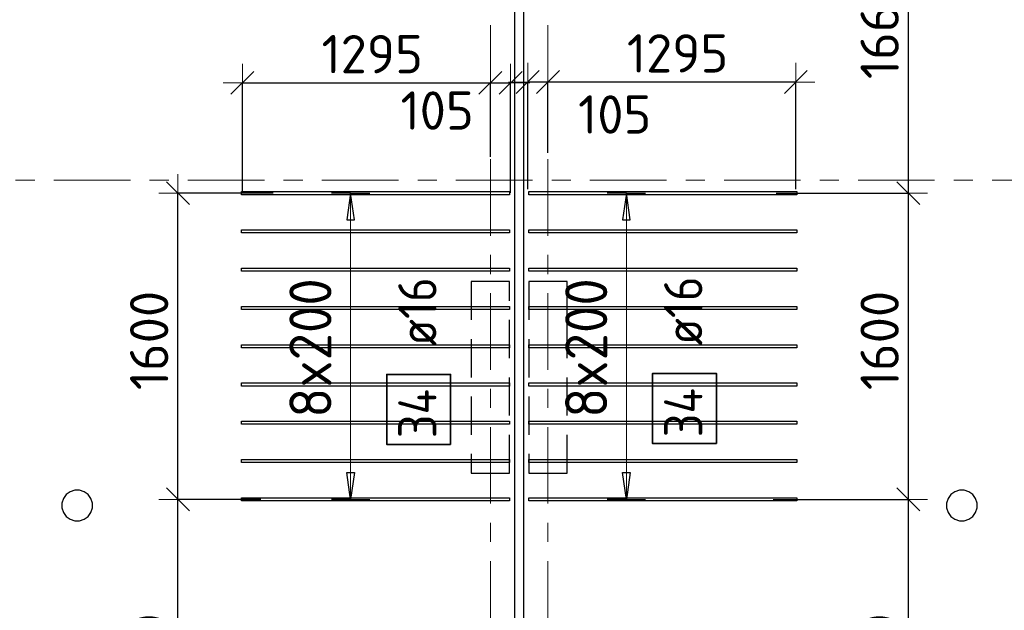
# Model space of a CAD drawing. Header units: metres. Extents: x -38 to 97, y -15 to 21.
# Tile 26 of 82: x 30.09 to 35.23, y 5.15 to 8.24. Entities that reach past the tile are written whole.
import ezdxf

# ---------------------------------------------------------------- set-up
doc = ezdxf.new("R2010")
doc.units = ezdxf.units.M
doc.header["$PDMODE"] = 65
for name, pattern in [('______11', [0.5, 0.4, -0.05, 0, -0.05]), ('______2', [0.27, 0.2, -0.07]), ('______5', [1.1, 0.8, -0.1, 0.1, -0.1])]:
    doc.linetypes.add(name, pattern=pattern)
for name, color, linetype, lineweight in [('XR$2$Осевая линия (1)', 7, '______5', 13), ('XR$3$Перекрытие (1)', 7, 'Continuous', 35), ('XR$3$Размерная линия (1)', 7, 'Continuous', 13)]:
    doc.layers.add(name, color=color, linetype=linetype, lineweight=lineweight)
doc.layers.add('XR$3$Арм.стержн.Доп. Арм верхн.зоны Х', color=7, linetype='Continuous', lineweight=35, true_color=0x8c8cff)
doc.layers.add('XR$5$Стена_ бетон несущ.', color=7, linetype='Continuous', lineweight=70, true_color=0xb4b496)
doc.styles.add('ISOCPEUR', font='txt')
doc.dimstyles.new('DIMSTYLE_3', dxfattribs={"dimtxt": 0.2, "dimasz": 0.2, "dimexe": 0, "dimexo": 0, "dimgap": 0.1, "dimtad": 2, "dimdec": 0, "dimlfac": 1000, "dimrnd": 5, "dimzin": 12, "dimdsep": 46, "dimtxsty": 'ISOCPEUR', "dimblk1": 'ALL_ML_STRICH', "dimblk2": 'ALL_ML_STRICH', "dimsah": 1, "dimcen": 0, "dimclrd": 7, "dimclre": 256, "dimclrt": 7, "dimadec": 0, "dimazin": 0, "dimtfac": 1, "dimtdec": 0, "dimtix": 1, "dimtmove": 2, "dimatfit": 3, "dimfxl": 0, "dimtzin": 0, "dimlwd": 0, "dimlwe": -3, "dimarcsym": 0})
doc.dimstyles.new('DIMSTYLE_6', dxfattribs={"dimtxt": 0.2, "dimasz": 0.2, "dimexe": 0, "dimexo": 0, "dimgap": 0.1, "dimtad": 2, "dimdec": 0, "dimlfac": 1000, "dimrnd": 5, "dimzin": 12, "dimdsep": 46, "dimtxsty": 'ISOCPEUR', "dimblk1": 'ALL_ML_STRICH', "dimblk2": 'ALL_ML_STRICH', "dimsah": 1, "dimcen": 0, "dimclrd": 7, "dimclre": 256, "dimclrt": 7, "dimadec": 0, "dimazin": 0, "dimtfac": 1, "dimtdec": 0, "dimtix": 1, "dimtmove": 2, "dimatfit": 3, "dimfxl": 0, "dimtvp": 1.2, "dimtzin": 0, "dimlwd": 0, "dimlwe": -3, "dimarcsym": 0})
doc.dimstyles.new('DIMSTYLE_7', dxfattribs={"dimtxt": 0.2, "dimasz": 0.2, "dimexe": 0, "dimexo": 0, "dimgap": 0.1, "dimtad": 0, "dimdec": 0, "dimlfac": 1000, "dimrnd": 5, "dimzin": 12, "dimdsep": 46, "dimtxsty": 'ISOCPEUR', "dimblk1": 'ALL_ML_STRICH', "dimblk2": 'ALL_ML_STRICH', "dimsah": 1, "dimcen": 0, "dimclrd": 7, "dimclre": 256, "dimclrt": 7, "dimadec": 0, "dimazin": 0, "dimtfac": 1, "dimtdec": 0, "dimtix": 1, "dimtmove": 2, "dimatfit": 3, "dimfxl": 0, "dimtvp": 1.2, "dimtzin": 0, "dimlwd": 0, "dimlwe": -3, "dimarcsym": 0})

# ---------------------------------------------------------------- blocks, each defined once
blk = doc.blocks.new('ALL_ML_STRICH')
at = {"color": 0, "linetype": 'ByBlock', "lineweight": -2}
for p, q in [((-0.3, -0.3), (0.3, 0.3)), ((0, -0.5), (0, 0.5)), ((-1, 0), (0.5, 0))]:
    blk.add_line(p, q, dxfattribs=at)
blk = doc.blocks.new('*D186')
at = {"layer": 'DEFPOINTS', "color": 7, "linetype": 'Continuous', "lineweight": 13, "transparency": 33554687}
for p in [(31.3707, 5.7325), (30.9177, 3.9508), (31.3249, 3.9508)]:
    blk.add_point(p, dxfattribs=at)
at = {"layer": 'XR$3$Размерная линия (1)', "color": 9, "linetype": 'Continuous', "lineweight": -2, "true_color": 0xc7c7c7, "transparency": 33554687}
for p, q in [((31.3507, 5.7325), (30.9177, 5.7325)), ((31.3049, 3.9508), (30.9177, 3.9508))]:
    blk.add_line(p, q, dxfattribs=at)
at = {"layer": 'XR$3$Размерная линия (1)', "color": 7, "linetype": 'Continuous', "lineweight": -2, "transparency": 33554687}
blk.add_line((30.9177, 3.9508), (30.9177, 5.7325), dxfattribs=at)
at = {"layer": 'XR$3$Размерная линия (1)', "color": 7, "linetype": 'Continuous', "lineweight": 13, "transparency": 33554687, "xscale": 0.2, "yscale": 0.2, "zscale": 0.2}
for p, rotation in [((30.9177, 5.7325), 90), ((30.9177, 3.9508), 270)]:
    blk.add_blockref('ALL_ML_STRICH', p, dxfattribs=dict(at, rotation=rotation))
at = {"layer": 'XR$3$Размерная линия (1)', "color": 7, "linetype": 'Continuous', "lineweight": 13, "transparency": 33554687, "insert": (30.7677, 4.8716), "char_height": 0.2, "width": 0.8, "attachment_point": 5, "rotation": 90, "style": 'ISOCPEUR'}
blk.add_mtext('\\A1;{1780}', dxfattribs=at)
blk = doc.blocks.new('*D187')
at = {"layer": 'DEFPOINTS', "color": 7, "linetype": 'Continuous', "lineweight": 13, "transparency": 33554687}
for p in [(31.4356, 7.3325), (30.9177, 5.7325), (31.3707, 5.7325)]:
    blk.add_point(p, dxfattribs=at)
at = {"layer": 'XR$3$Размерная линия (1)', "color": 9, "linetype": 'Continuous', "lineweight": -2, "true_color": 0xc7c7c7, "transparency": 33554687}
for p, q in [((31.4156, 7.3325), (30.9177, 7.3325)), ((31.3507, 5.7325), (30.9177, 5.7325))]:
    blk.add_line(p, q, dxfattribs=at)
at = {"layer": 'XR$3$Размерная линия (1)', "color": 7, "linetype": 'Continuous', "lineweight": -2, "transparency": 33554687}
blk.add_line((30.9177, 5.7325), (30.9177, 7.3325), dxfattribs=at)
at = {"layer": 'XR$3$Размерная линия (1)', "color": 7, "linetype": 'Continuous', "lineweight": 13, "transparency": 33554687, "xscale": 0.2, "yscale": 0.2, "zscale": 0.2}
for p, rotation in [((30.9177, 7.3325), 90), ((30.9177, 5.7325), 270)]:
    blk.add_blockref('ALL_ML_STRICH', p, dxfattribs=dict(at, rotation=rotation))
at = {"layer": 'XR$3$Размерная линия (1)', "color": 7, "linetype": 'Continuous', "lineweight": 13, "transparency": 33554687, "insert": (30.7677, 6.5625), "char_height": 0.2, "width": 0.8, "attachment_point": 5, "rotation": 90, "style": 'ISOCPEUR'}
blk.add_mtext('\\A1;{1600}', dxfattribs=at)
blk = doc.blocks.new('*D259')
at = {"layer": 'DEFPOINTS', "color": 7, "linetype": 'Continuous', "lineweight": 13, "transparency": 33554687}
for p in [(34.145, 7.9128), (32.85, 7.5228), (34.145, 7.334)]:
    blk.add_point(p, dxfattribs=at)
at = {"layer": 'XR$3$Размерная линия (1)', "color": 9, "linetype": 'Continuous', "lineweight": -2, "true_color": 0xc7c7c7, "transparency": 33554687}
for p, q in [((32.85, 7.5428), (32.85, 7.9128)), ((34.145, 7.354), (34.145, 7.9128))]:
    blk.add_line(p, q, dxfattribs=at)
at = {"layer": 'XR$3$Размерная линия (1)', "color": 7, "linetype": 'Continuous', "lineweight": -2, "transparency": 33554687}
blk.add_line((34.145, 7.9128), (32.85, 7.9128), dxfattribs=at)
at = {"layer": 'XR$3$Размерная линия (1)', "color": 7, "linetype": 'Continuous', "lineweight": 13, "transparency": 33554687, "xscale": 0.2, "yscale": 0.2, "zscale": 0.2}
for p, rotation in [((32.85, 7.9128), 180), ((34.145, 7.9128), 360)]:
    blk.add_blockref('ALL_ML_STRICH', p, dxfattribs=dict(at, rotation=rotation))
at = {"layer": 'XR$3$Размерная линия (1)', "color": 7, "linetype": 'Continuous', "lineweight": 13, "transparency": 33554687, "insert": (33.5275, 8.0628), "char_height": 0.2, "width": 0.8, "attachment_point": 5, "style": 'ISOCPEUR'}
blk.add_mtext('\\A1;{1295}', dxfattribs=at)
blk = doc.blocks.new('*D260')
at = {"layer": 'DEFPOINTS', "color": 7, "linetype": 'Continuous', "lineweight": 13, "transparency": 33554687}
for p in [(32.85, 7.9128), (32.85, 7.5228), (32.745, 7.334)]:
    blk.add_point(p, dxfattribs=at)
at = {"layer": 'XR$3$Размерная линия (1)', "color": 9, "linetype": 'Continuous', "lineweight": -2, "true_color": 0xc7c7c7, "transparency": 33554687}
for p, q in [((32.745, 7.354), (32.745, 7.9128)), ((32.85, 7.5428), (32.85, 7.9128))]:
    blk.add_line(p, q, dxfattribs=at)
at = {"layer": 'XR$3$Размерная линия (1)', "color": 7, "linetype": 'Continuous', "lineweight": -2, "transparency": 33554687}
blk.add_line((32.85, 7.9128), (32.745, 7.9128), dxfattribs=at)
at = {"layer": 'XR$3$Размерная линия (1)', "color": 7, "linetype": 'Continuous', "lineweight": 13, "transparency": 33554687, "xscale": 0.2, "yscale": 0.2, "zscale": 0.2}
for p, rotation in [((32.745, 7.9128), 180), ((32.85, 7.9128), 360)]:
    blk.add_blockref('ALL_ML_STRICH', p, dxfattribs=dict(at, rotation=rotation))
at = {"layer": 'XR$3$Размерная линия (1)', "color": 7, "linetype": 'Continuous', "lineweight": 13, "transparency": 33554687, "insert": (33.1993, 7.7435), "char_height": 0.2, "width": 0.6, "attachment_point": 5, "style": 'ISOCPEUR'}
blk.add_mtext('\\A1;{105}', dxfattribs=at)
blk = doc.blocks.new('*D261')
at = {"layer": 'DEFPOINTS', "color": 7, "linetype": 'Continuous', "lineweight": 13, "transparency": 33554687}
for p in [(31.255, 7.9089), (32.55, 7.5028), (31.255, 7.314)]:
    blk.add_point(p, dxfattribs=at)
at = {"layer": 'XR$3$Размерная линия (1)', "color": 9, "linetype": 'Continuous', "lineweight": -2, "true_color": 0xc7c7c7, "transparency": 33554687}
for p, q in [((31.255, 7.334), (31.255, 7.9089)), ((32.55, 7.5228), (32.55, 7.9089))]:
    blk.add_line(p, q, dxfattribs=at)
at = {"layer": 'XR$3$Размерная линия (1)', "color": 7, "linetype": 'Continuous', "lineweight": -2, "transparency": 33554687}
blk.add_line((31.255, 7.9089), (32.55, 7.9089), dxfattribs=at)
at = {"layer": 'XR$3$Размерная линия (1)', "color": 7, "linetype": 'Continuous', "lineweight": 13, "transparency": 33554687, "xscale": 0.2, "yscale": 0.2, "zscale": 0.2, "rotation": 180}
blk.add_blockref('ALL_ML_STRICH', (31.255, 7.9089), dxfattribs=at)
at = {"layer": 'XR$3$Размерная линия (1)', "color": 7, "linetype": 'Continuous', "lineweight": 13, "transparency": 33554687, "xscale": 0.2, "yscale": 0.2, "zscale": 0.2}
blk.add_blockref('ALL_ML_STRICH', (32.55, 7.9089), dxfattribs=at)
at = {"layer": 'XR$3$Размерная линия (1)', "color": 7, "linetype": 'Continuous', "lineweight": 13, "transparency": 33554687, "insert": (31.9325, 8.0589), "char_height": 0.2, "width": 0.8, "attachment_point": 5, "style": 'ISOCPEUR'}
blk.add_mtext('\\A1;{1295}', dxfattribs=at)
blk = doc.blocks.new('*D262')
at = {"layer": 'DEFPOINTS', "color": 7, "linetype": 'Continuous', "lineweight": 13, "transparency": 33554687}
for p in [(32.55, 7.9089), (32.55, 7.5028), (32.655, 7.314)]:
    blk.add_point(p, dxfattribs=at)
at = {"layer": 'XR$3$Размерная линия (1)', "color": 9, "linetype": 'Continuous', "lineweight": -2, "true_color": 0xc7c7c7, "transparency": 33554687}
for p, q in [((32.55, 7.5228), (32.55, 7.9089)), ((32.655, 7.334), (32.655, 7.9089))]:
    blk.add_line(p, q, dxfattribs=at)
at = {"layer": 'XR$3$Размерная линия (1)', "color": 7, "linetype": 'Continuous', "lineweight": -2, "transparency": 33554687}
blk.add_line((32.55, 7.9089), (32.655, 7.9089), dxfattribs=at)
at = {"layer": 'XR$3$Размерная линия (1)', "color": 7, "linetype": 'Continuous', "lineweight": 13, "transparency": 33554687, "xscale": 0.2, "yscale": 0.2, "zscale": 0.2, "rotation": 180}
blk.add_blockref('ALL_ML_STRICH', (32.55, 7.9089), dxfattribs=at)
at = {"layer": 'XR$3$Размерная линия (1)', "color": 7, "linetype": 'Continuous', "lineweight": 13, "transparency": 33554687, "xscale": 0.2, "yscale": 0.2, "zscale": 0.2}
blk.add_blockref('ALL_ML_STRICH', (32.655, 7.9089), dxfattribs=at)
at = {"layer": 'XR$3$Размерная линия (1)', "color": 7, "linetype": 'Continuous', "lineweight": 13, "transparency": 33554687, "insert": (32.2718, 7.7642), "char_height": 0.2, "width": 0.6, "attachment_point": 5, "style": 'ISOCPEUR'}
blk.add_mtext('\\A1;{105}', dxfattribs=at)
blk = doc.blocks.new('*D428')
at = {"layer": 'DEFPOINTS', "color": 7, "linetype": 'Continuous', "lineweight": 13, "transparency": 33554687}
for p in [(34.0073, 5.7325), (34.0484, 3.9505), (34.7327, 3.9505)]:
    blk.add_point(p, dxfattribs=at)
at = {"layer": 'XR$3$Размерная линия (1)', "color": 9, "linetype": 'Continuous', "lineweight": -2, "true_color": 0xc7c7c7, "transparency": 33554687}
for p, q in [((34.0273, 5.7325), (34.7327, 5.7325)), ((34.0684, 3.9505), (34.7327, 3.9505))]:
    blk.add_line(p, q, dxfattribs=at)
at = {"layer": 'XR$3$Размерная линия (1)', "color": 7, "linetype": 'Continuous', "lineweight": -2, "transparency": 33554687}
blk.add_line((34.7327, 3.9505), (34.7327, 5.7325), dxfattribs=at)
at = {"layer": 'XR$3$Размерная линия (1)', "color": 7, "linetype": 'Continuous', "lineweight": 13, "transparency": 33554687, "xscale": 0.2, "yscale": 0.2, "zscale": 0.2}
for p, rotation in [((34.7327, 5.7325), 90), ((34.7327, 3.9505), 270)]:
    blk.add_blockref('ALL_ML_STRICH', p, dxfattribs=dict(at, rotation=rotation))
at = {"layer": 'XR$3$Размерная линия (1)', "color": 7, "linetype": 'Continuous', "lineweight": 13, "transparency": 33554687, "insert": (34.5827, 4.8715), "char_height": 0.2, "width": 0.8, "attachment_point": 5, "rotation": 90, "style": 'ISOCPEUR'}
blk.add_mtext('\\A1;{1780}', dxfattribs=at)
blk = doc.blocks.new('*D429')
at = {"layer": 'DEFPOINTS', "color": 7, "linetype": 'Continuous', "lineweight": 13, "transparency": 33554687}
for p in [(34.0232, 7.3325), (34.0073, 5.7325), (34.7327, 5.7325)]:
    blk.add_point(p, dxfattribs=at)
at = {"layer": 'XR$3$Размерная линия (1)', "color": 9, "linetype": 'Continuous', "lineweight": -2, "true_color": 0xc7c7c7, "transparency": 33554687}
for p, q in [((34.0432, 7.3325), (34.7327, 7.3325)), ((34.0273, 5.7325), (34.7327, 5.7325))]:
    blk.add_line(p, q, dxfattribs=at)
at = {"layer": 'XR$3$Размерная линия (1)', "color": 7, "linetype": 'Continuous', "lineweight": -2, "transparency": 33554687}
blk.add_line((34.7327, 5.7325), (34.7327, 7.3325), dxfattribs=at)
at = {"layer": 'XR$3$Размерная линия (1)', "color": 7, "linetype": 'Continuous', "lineweight": 13, "transparency": 33554687, "xscale": 0.2, "yscale": 0.2, "zscale": 0.2}
for p, rotation in [((34.7327, 7.3325), 90), ((34.7327, 5.7325), 270)]:
    blk.add_blockref('ALL_ML_STRICH', p, dxfattribs=dict(at, rotation=rotation))
at = {"layer": 'XR$3$Размерная линия (1)', "color": 7, "linetype": 'Continuous', "lineweight": 13, "transparency": 33554687, "insert": (34.5827, 6.5625), "char_height": 0.2, "width": 0.8, "attachment_point": 5, "rotation": 90, "style": 'ISOCPEUR'}
blk.add_mtext('\\A1;{1600}', dxfattribs=at)
blk = doc.blocks.new('*D430')
at = {"layer": 'DEFPOINTS', "color": 7, "linetype": 'Continuous', "lineweight": 13, "transparency": 33554687}
for p in [(34.3651, 9), (34.0232, 7.3325), (34.7327, 7.3325)]:
    blk.add_point(p, dxfattribs=at)
at = {"layer": 'XR$3$Размерная линия (1)', "color": 9, "linetype": 'Continuous', "lineweight": -2, "true_color": 0xc7c7c7, "transparency": 33554687}
for p, q in [((34.3851, 9), (34.7327, 9)), ((34.0432, 7.3325), (34.7327, 7.3325))]:
    blk.add_line(p, q, dxfattribs=at)
at = {"layer": 'XR$3$Размерная линия (1)', "color": 7, "linetype": 'Continuous', "lineweight": -2, "transparency": 33554687}
blk.add_line((34.7327, 7.3325), (34.7327, 9), dxfattribs=at)
at = {"layer": 'XR$3$Размерная линия (1)', "color": 7, "linetype": 'Continuous', "lineweight": 13, "transparency": 33554687, "xscale": 0.2, "yscale": 0.2, "zscale": 0.2}
for p, rotation in [((34.7327, 9), 90), ((34.7327, 7.3325), 270)]:
    blk.add_blockref('ALL_ML_STRICH', p, dxfattribs=dict(at, rotation=rotation))
at = {"layer": 'XR$3$Размерная линия (1)', "color": 7, "linetype": 'Continuous', "lineweight": 13, "transparency": 33554687, "insert": (34.5827, 8.1963), "char_height": 0.2, "width": 0.8, "attachment_point": 5, "rotation": 90, "style": 'ISOCPEUR'}
blk.add_mtext('\\A1;{1665}', dxfattribs=at)

msp = doc.modelspace()

# ---------------------------------------------------------------- linework, layer by layer
at = {"layer": 'XR$2$Осевая линия (1)', "color": 253, "linetype": '______11', "lineweight": 13, "true_color": 0xa0a0a0, "transparency": 33554687}
for p, q in [((32.55, -3.39), (32.55, 19.78)), ((32.85, -3.39), (32.85, 19.78)), ((-2.63, 7.4), (62.6, 7.4))]:
    msp.add_line(p, q, dxfattribs=at)
at = {"layer": 'XR$3$Арм.стержн.Доп. Арм верхн.зоны Х', "color": 253, "linetype": 'Continuous', "lineweight": -3, "true_color": 0xa0a0a0, "transparency": 33554687}
for p, q in [((31.8198, 7.3325), (31.7198, 7.3325)), ((31.8198, 7.3325), (31.9198, 7.3325)), ((33.2603, 7.3325), (33.1603, 7.3325)), ((33.2603, 7.3325), (33.3603, 7.3325)), ((31.8198, 5.7325), (31.7198, 5.7325)), ((31.8198, 5.7325), (31.9198, 5.7325)), ((33.2603, 5.7325), (33.1603, 5.7325)), ((33.2603, 5.7325), (33.3603, 5.7325))]:
    msp.add_line(p, q, dxfattribs=at)
at = {"layer": 'XR$3$Арм.стержн.Доп. Арм верхн.зоны Х', "color": 7, "linetype": 'Continuous', "lineweight": 25, "transparency": 33554687}
for p, q in [((31.8198, 7.3325), (31.7998, 7.1925)), ((31.8398, 7.1925), (31.8198, 7.3325)), ((33.2603, 7.3325), (33.2403, 7.1925)), ((33.2803, 7.1925), (33.2603, 7.3325)), ((31.7998, 7.1925), (31.8398, 7.1925)), ((33.2403, 7.1925), (33.2803, 7.1925)), ((31.8198, 5.7325), (31.7998, 5.8725)), ((31.7998, 5.8725), (31.8398, 5.8725)), ((31.8398, 5.8725), (31.8198, 5.7325)), ((33.2603, 5.7325), (33.2403, 5.8725)), ((33.2403, 5.8725), (33.2803, 5.8725)), ((33.2803, 5.8725), (33.2603, 5.7325))]:
    msp.add_line(p, q, dxfattribs=at)
at = {"layer": 'XR$3$Арм.стержн.Доп. Арм верхн.зоны Х', "color": 7, "linetype": 'Continuous', "lineweight": 13, "transparency": 33554687}
for p, q in [((31.8198, 7.3325), (31.8198, 7.3325)), ((31.8198, 5.7325), (31.8198, 7.3325)), ((33.2603, 7.3325), (33.2603, 7.3325)), ((33.2603, 5.7325), (33.2603, 7.3325)), ((31.8198, 5.7325), (31.8198, 5.7325)), ((33.2603, 5.7325), (33.2603, 5.7325))]:
    msp.add_line(p, q, dxfattribs=at)
at = {"layer": 'XR$3$Арм.стержн.Доп. Арм верхн.зоны Х', "color": 7, "linetype": 'Continuous', "lineweight": 25, "transparency": 33554687}
for points in [[(32.65, 7.3245), (31.25, 7.3245), (31.25, 7.3405), (32.65, 7.3405), (32.65, 7.3245)], [(32.75, 7.3405), (34.15, 7.3405), (34.15, 7.3245), (32.75, 7.3245), (32.75, 7.3405)], [(32.65, 7.1245), (31.25, 7.1245), (31.25, 7.1405), (32.65, 7.1405), (32.65, 7.1245)], [(32.75, 7.1405), (34.15, 7.1405), (34.15, 7.1245), (32.75, 7.1245), (32.75, 7.1405)], [(32.65, 6.9245), (31.25, 6.9245), (31.25, 6.9405), (32.65, 6.9405), (32.65, 6.9245)], [(32.75, 6.9405), (34.15, 6.9405), (34.15, 6.9245), (32.75, 6.9245), (32.75, 6.9405)], [(32.65, 6.7245), (31.25, 6.7245), (31.25, 6.7405), (32.65, 6.7405), (32.65, 6.7245)], [(32.75, 6.7405), (34.15, 6.7405), (34.15, 6.7245), (32.75, 6.7245), (32.75, 6.7405)], [(32.65, 6.5245), (31.25, 6.5245), (31.25, 6.5405), (32.65, 6.5405), (32.65, 6.5245)], [(32.75, 6.5405), (34.15, 6.5405), (34.15, 6.5245), (32.75, 6.5245), (32.75, 6.5405)], [(32.65, 6.3245), (31.25, 6.3245), (31.25, 6.3405), (32.65, 6.3405), (32.65, 6.3245)], [(32.75, 6.3405), (34.15, 6.3405), (34.15, 6.3245), (32.75, 6.3245), (32.75, 6.3405)], [(32.65, 6.1245), (31.25, 6.1245), (31.25, 6.1405), (32.65, 6.1405), (32.65, 6.1245)], [(32.75, 6.1405), (34.15, 6.1405), (34.15, 6.1245), (32.75, 6.1245), (32.75, 6.1405)], [(32.65, 5.9245), (31.25, 5.9245), (31.25, 5.9405), (32.65, 5.9405), (32.65, 5.9245)], [(32.75, 5.9405), (34.15, 5.9405), (34.15, 5.9245), (32.75, 5.9245), (32.75, 5.9405)], [(32.65, 5.7245), (31.25, 5.7245), (31.25, 5.7405), (32.65, 5.7405), (32.65, 5.7245)], [(32.75, 5.7405), (34.15, 5.7405), (34.15, 5.7245), (32.75, 5.7245), (32.75, 5.7405)]]:
    msp.add_lwpolyline(points, dxfattribs=at)
at = {"layer": 'XR$3$Арм.стержн.Доп. Арм верхн.зоны Х', "color": 7, "linetype": 'Continuous', "lineweight": 35, "transparency": 33554687}
for points in [[(32.3418, 6.0191), (32.3418, 6.3857), (32.0085, 6.3857), (32.0085, 6.0191), (32.3418, 6.0191)], [(33.7303, 6.0239), (33.7303, 6.3906), (33.397, 6.3906), (33.397, 6.0239), (33.7303, 6.0239)]]:
    msp.add_lwpolyline(points, dxfattribs=at)
at = {"layer": 'XR$3$Перекрытие (1)', "color": 7, "linetype": 'Continuous', "lineweight": 25, "transparency": 33554687}
for p, q in [((32.675, 16.4002), (32.675, -0.25)), ((32.725, -0.2498), (32.725, 16.4002)), ((30.3553, 5.7721), (30.3349, 5.7573)), ((30.3793, 5.7799), (30.3553, 5.7721)), ((30.4046, 5.7799), (30.3793, 5.7799)), ((30.4286, 5.7721), (30.4046, 5.7799)), ((30.449, 5.7573), (30.4286, 5.7721)), ((34.9755, 5.7721), (34.9551, 5.7573)), ((34.9995, 5.7799), (34.9755, 5.7721)), ((35.0248, 5.7799), (34.9995, 5.7799)), ((35.0488, 5.7721), (35.0248, 5.7799)), ((35.0692, 5.7573), (35.0488, 5.7721)), ((30.3201, 5.7369), (30.3123, 5.7129)), ((30.3123, 5.7129), (30.3123, 5.6876)), ((30.3349, 5.7573), (30.3201, 5.7369)), ((30.4638, 5.7369), (30.449, 5.7573)), ((30.4716, 5.7129), (30.4638, 5.7369)), ((30.4716, 5.6876), (30.4716, 5.7129)), ((34.9403, 5.7369), (34.9325, 5.7129)), ((34.9325, 5.7129), (34.9325, 5.6876)), ((34.9551, 5.7573), (34.9403, 5.7369)), ((35.084, 5.7369), (35.0692, 5.7573)), ((35.0918, 5.7129), (35.084, 5.7369)), ((35.0918, 5.6876), (35.0918, 5.7129)), ((30.3123, 5.6876), (30.3201, 5.6636)), ((30.3201, 5.6636), (30.3349, 5.6432)), ((30.449, 5.6432), (30.4638, 5.6636)), ((30.4638, 5.6636), (30.4716, 5.6876)), ((34.9325, 5.6876), (34.9403, 5.6636)), ((34.9403, 5.6636), (34.9551, 5.6432)), ((35.0692, 5.6432), (35.084, 5.6636)), ((35.084, 5.6636), (35.0918, 5.6876)), ((30.3349, 5.6432), (30.3553, 5.6284)), ((30.3553, 5.6284), (30.3793, 5.6206)), ((30.3793, 5.6206), (30.4046, 5.6206)), ((30.4046, 5.6206), (30.4286, 5.6284)), ((30.4286, 5.6284), (30.449, 5.6432)), ((34.9551, 5.6432), (34.9755, 5.6284)), ((34.9755, 5.6284), (34.9995, 5.6206)), ((34.9995, 5.6206), (35.0248, 5.6206)), ((35.0248, 5.6206), (35.0488, 5.6284)), ((35.0488, 5.6284), (35.0692, 5.6432))]:
    msp.add_line(p, q, dxfattribs=at)
at = {"layer": 'XR$5$Стена_ бетон несущ.', "color": 253, "linetype": '______2', "lineweight": -3, "true_color": 0xa0a0a0, "transparency": 33554687}
for p, q in [((32.65, 6.87), (32.45, 6.87)), ((32.45, 6.87), (32.45, 5.8989)), ((32.65, 5.87), (32.65, 6.87)), ((32.95, 6.87), (32.75, 6.87)), ((32.75, 6.87), (32.75, 5.87)), ((32.95, 6.79), (32.95, 6.87)), ((32.95, 6.5894), (32.95, 6.79)), ((32.95, 6.5094), (32.95, 6.5894)), ((32.95, 5.87), (32.95, 6.5094)), ((32.45, 5.8989), (32.45, 5.87)), ((32.45, 5.87), (32.65, 5.87)), ((32.75, 5.87), (32.95, 5.87))]:
    msp.add_line(p, q, dxfattribs=at)

# ---------------------------------------------------------------- texts
at = {"layer": 'XR$3$Арм.стержн.Доп. Арм верхн.зоны Х', "color": 7, "linetype": 'Continuous', "lineweight": 13, "transparency": 33554687, "char_height": 0.22, "width": 0.873359, "attachment_point": 7, "rotation": 90, "style": 'ISOCPEUR'}
for insert in [(31.7198, 6.1585), (33.1603, 6.1585)]:
    msp.add_mtext('\\W0.95;8x200', dxfattribs=dict(at, insert=insert))
at = {"layer": 'XR$3$Арм.стержн.Доп. Арм верхн.зоны Х', "color": 7, "linetype": 'Continuous', "lineweight": 25, "transparency": 33554687, "char_height": 0.2, "attachment_point": 7, "rotation": 90, "style": 'ISOCPEUR'}
for s, insert, width in [('\\W0.89; ø16 ', (32.2685, 6.4191), 0.749105), ('\\W0.89; ø16 ', (33.657, 6.4239), 0.749105), ('\\W0.88;34', (32.2685, 6.0524), 0.387995), ('\\W0.88;34', (33.657, 6.0573), 0.387995)]:
    msp.add_mtext(s, dxfattribs=dict(at, insert=insert, width=width))

# ---------------------------------------------------------------- dimensions: what is measured, and where the dimension line sits
at = {"layer": 'XR$3$Размерная линия (1)', "color": 7, "linetype": 'Continuous', "lineweight": 13, "transparency": 33554687}
for base, p1, p2, angle, dimstyle, picture, middle in [((34.73268, 9), (34.04324, 7.33252), (34.38515, 9), 90, 'DIMSTYLE_3', '*D430', (34.58268, 8.19626)), ((32.85, 7.9128), (34.145, 7.354), (32.85, 7.5428), 180, 'DIMSTYLE_3', '*D259', (33.5275, 8.0628)), ((32.745, 7.9128), (32.85, 7.5428), (32.745, 7.354), 180, 'DIMSTYLE_6', '*D260', (33.1993, 7.7435)), ((30.9177, 7.3325), (31.3507, 5.7325), (31.4156, 7.3325), 90, 'DIMSTYLE_3', '*D187', (30.7677, 6.5625)), ((34.7327, 7.3325), (34.0273, 5.7325), (34.0432, 7.3325), 90, 'DIMSTYLE_3', '*D429', (34.5827, 6.5625)), ((30.9177, 5.7325), (31.3049, 3.9508), (31.3507, 5.7325), 90, 'DIMSTYLE_3', '*D186', (30.7677, 4.8716)), ((34.7327, 5.7325), (34.0684, 3.9505), (34.0273, 5.7325), 90, 'DIMSTYLE_3', '*D428', (34.5827, 4.8715))]:
    dim = msp.add_linear_dim(base=base, p1=p1, p2=p2, angle=angle, dimstyle=dimstyle, override={"dimpost": '<>', "dimclrd": 7, "dimclre": 9, "dimclrt": 7, "dimlwd": 0, "dimlwe": 65533}, dxfattribs=at)
    dim.commit()
    dim.dimension.update_dxf_attribs({"geometry": picture, "text_midpoint": middle, "dimtype": 160})
for base, p1, p2, dimstyle, picture, middle in [((32.55, 7.9089), (31.255, 7.334), (32.55, 7.5228), 'DIMSTYLE_3', '*D261', (31.9325, 8.0589)), ((32.655, 7.9089), (32.55, 7.5228), (32.655, 7.334), 'DIMSTYLE_7', '*D262', (32.2718, 7.7642))]:
    dim = msp.add_linear_dim(base=base, p1=p1, p2=p2, dimstyle=dimstyle, override={"dimpost": '<>', "dimclrd": 7, "dimclre": 9, "dimclrt": 7, "dimlwd": 0, "dimlwe": 65533}, dxfattribs=at)
    dim.commit()
    dim.dimension.update_dxf_attribs({"geometry": picture, "text_midpoint": middle, "dimtype": 160})

doc.saveas('drawing.dxf')
